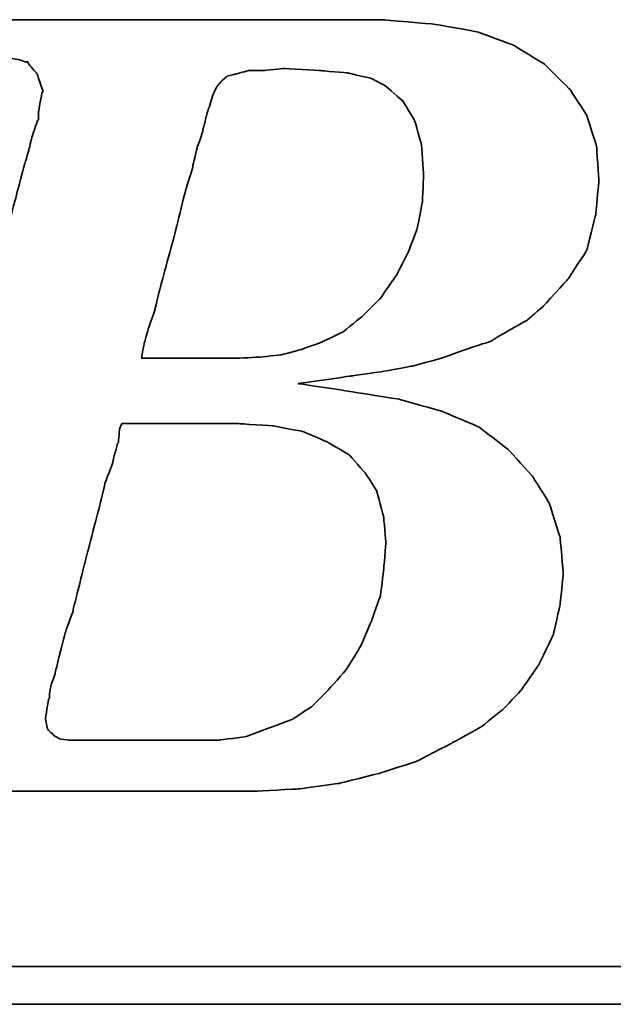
# Model space of a CAD drawing. Header units: millimetres. Extents: x 776 to 1080, y 434 to 536.
# Tile 32 of 53: x 991.01 to 993.39, y 465.97 to 469.91. Entities that reach past the tile are written whole.
import ezdxf

# ---------------------------------------------------------------- set-up
doc = ezdxf.new("R2010")
doc.units = ezdxf.units.MM
doc.header["$LTSCALE"] = 0.15
doc.layers.add('DIM', color=4, linetype='CONTINUOUS')
doc.layers.add('layer 1', color=7, linetype='CONTINUOUS')

# ---------------------------------------------------------------- blocks, each defined once
blk = doc.blocks.new('TBI MOTION logo(完整正式版)')
at = {"layer": 'layer 1', "color": 22, "lineweight": 35}
for points, knots in [([(-64.65375, -6.86375), (-64.65375, -6.86375), (-64.84375, -7.29625), (-64.84375, -7.29625), (-64.84375, -7.29625), (-64.84375, -7.29625), (-64.86875, -7.34375), (-64.86875, -7.34375), (-64.86875, -7.34375), (-64.86875, -7.34375), (-64.86875, -7.36875), (-64.86875, -7.36875), (-64.86875, -7.36875), (-64.86875, -7.36875), (-65.15375, -7.65375), (-65.15375, -7.65375), (-65.15375, -7.65375), (-65.15375, -7.65375), (-65.17875, -7.65375), (-65.17875, -7.65375), (-65.17875, -7.65375), (-65.17875, -7.65375), (-65.20375, -7.67875), (-65.20375, -7.67875), (-65.20375, -7.67875), (-65.20375, -7.67875), (-65.58875, -7.87125), (-65.58875, -7.87125), (-65.58875, -7.87125), (-65.58875, -7.87125), (-65.63375, -7.87125), (-65.63375, -7.87125), (-65.63375, -7.87125), (-65.63375, -7.87125), (-65.65875, -7.89375), (-65.65875, -7.89375), (-65.65875, -7.89375), (-65.65875, -7.89375), (-66.09375, -7.94375), (-66.09375, -7.94375), (-66.09375, -7.94375), (-66.09375, -7.94375), (-66.11375, -7.94375), (-66.11375, -7.94375), (-66.11375, -7.94375), (-66.11375, -7.94375), (-66.16375, -7.94375), (-66.16375, -7.94375), (-66.16375, -7.94375), (-66.16375, -7.94375), (-66.30875, -7.94375), (-66.30875, -7.94375), (-66.30875, -7.94375), (-66.30875, -7.94375), (-66.69375, -7.94375), (-66.69375, -7.94375), (-66.69375, -7.94375), (-66.69375, -7.94375), (-67.07375, -7.94375), (-67.07375, -7.94375), (-67.07375, -7.94375), (-67.07375, -7.94375), (-67.12375, -7.94375), (-67.12375, -7.94375), (-67.12375, -7.94375), (-67.12375, -7.94375), (-67.12375, -7.96625), (-67.12375, -7.96625), (-67.12375, -7.96625), (-67.12375, -7.96625), (-67.14875, -7.99125), (-67.14875, -7.99125), (-67.14875, -7.99125), (-67.14875, -7.99125), (-67.24375, -8.34875), (-67.24375, -8.34875), (-67.24375, -8.34875), (-67.24375, -8.34875), (-67.31375, -8.68625), (-67.31375, -8.68625), (-67.31375, -8.68625), (-67.31375, -8.68625), (-67.26875, -8.68625), (-67.26875, -8.68625), (-67.26875, -8.68625), (-67.26875, -8.68625), (-67.07375, -8.68625), (-67.07375, -8.68625), (-67.07375, -8.68625), (-67.07375, -8.68625), (-66.54875, -8.68625), (-66.54875, -8.68625), (-66.54875, -8.68625), (-66.54875, -8.68625), (-65.82625, -8.68625), (-65.82625, -8.68625), (-65.82625, -8.68625), (-65.82625, -8.68625), (-65.01375, -8.68625), (-65.01375, -8.68625), (-65.01375, -8.68625), (-65.01375, -8.68625), (-64.05375, -8.68625), (-64.05375, -8.68625), (-64.05375, -8.68625), (-64.05375, -8.68625), (-62.08375, -8.68625), (-62.08375, -8.68625), (-62.08375, -8.68625), (-62.08375, -8.68625), (-60.06875, -8.68625), (-60.06875, -8.68625), (-60.06875, -8.68625), (-60.06875, -8.68625), (-59.10875, -8.68625), (-59.10875, -8.68625), (-59.10875, -8.68625), (-59.10875, -8.68625), (-58.29375, -8.68625), (-58.29375, -8.68625), (-58.29375, -8.68625), (-58.29375, -8.68625), (-57.57375, -8.68625), (-57.57375, -8.68625), (-57.57375, -8.68625), (-57.57375, -8.68625), (-57.04875, -8.68625), (-57.04875, -8.68625), (-57.04875, -8.68625), (-57.04875, -8.68625), (-56.85375, -8.68625), (-56.85375, -8.68625), (-56.85375, -8.68625), (-56.85375, -8.68625), (-56.70875, -8.68625), (-56.70875, -8.68625), (-56.70875, -8.68625), (-56.70875, -8.68625), (-56.61375, -8.68625), (-56.61375, -8.68625), (-56.61375, -8.68625), (-56.61375, -8.68625), (-56.56875, -8.68625), (-56.56875, -8.68625), (-56.56875, -8.68625), (-56.56875, -8.68625), (-55.65375, -8.63875), (-55.65375, -8.63875), (-55.65375, -8.63875), (-55.65375, -8.63875), (-54.76875, -8.51875), (-54.76875, -8.51875), (-54.76875, -8.51875), (-54.76875, -8.51875), (-53.90375, -8.30375), (-53.90375, -8.30375), (-53.90375, -8.30375), (-53.90375, -8.30375), (-53.08875, -8.03875), (-53.08875, -8.03875), (-53.08875, -8.03875), (-53.08875, -8.03875), (-52.34375, -7.65375), (-52.34375, -7.65375), (-52.34375, -7.65375), (-52.34375, -7.65375), (-51.69875, -7.29625), (-51.69875, -7.29625), (-51.69875, -7.29625), (-51.69875, -7.29625), (-51.21875, -6.91125), (-51.21875, -6.91125), (-51.21875, -6.91125), (-51.21875, -6.91125), (-50.83375, -6.50375), (-50.83375, -6.50375), (-50.83375, -6.50375), (-50.83375, -6.50375), (-50.44875, -5.94875), (-50.44875, -5.94875), (-50.44875, -5.94875), (-50.44875, -5.94875), (-50.13875, -5.30375), (-50.13875, -5.30375), (-50.13875, -5.30375), (-50.13875, -5.30375), (-49.99375, -4.65375), (-49.99375, -4.65375), (-49.99375, -4.65375), (-49.99375, -4.65375), (-49.92375, -3.98375), (-49.92375, -3.98375), (-49.92375, -3.98375), (-49.92375, -3.98375), (-49.99375, -3.19374), (-49.99375, -3.19374), (-49.99375, -3.19374), (-49.99375, -3.19374), (-50.23374, -2.44874), (-50.23374, -2.44874), (-50.23374, -2.44874), (-50.23374, -2.44874), (-50.59375, -1.87374), (-50.59375, -1.87374), (-50.59375, -1.87374), (-50.59375, -1.87374), (-51.09875, -1.31874), (-51.09875, -1.31874), (-51.09875, -1.31874), (-51.09875, -1.31874), (-51.74375, -0.81875), (-51.74375, -0.81875), (-51.74375, -0.81875), (-51.74375, -0.81875), (-52.53875, -0.48125), (-52.53875, -0.48125), (-52.53875, -0.48125), (-52.53875, -0.48125), (-53.47375, -0.21875), (-53.47375, -0.21875), (-53.47375, -0.21875), (-53.47375, -0.21875), (-54.52875, -0.04874), (-54.52875, -0.04874), (-54.52875, -0.04874), (-54.52875, -0.04874), (-55.65375, 0.12125), (-55.65375, 0.12125), (-55.65375, 0.12125), (-55.65375, 0.12125), (-54.50375, 0.28624), (-54.50375, 0.28624), (-54.50375, 0.28624), (-54.50375, 0.28624), (-53.83375, 0.38124), (-53.83375, 0.38124), (-53.83375, 0.38124), (-53.83375, 0.38124), (-53.18375, 0.50125), (-53.18375, 0.50125), (-53.18375, 0.50125), (-53.18375, 0.50125), (-52.55875, 0.66874), (-52.55875, 0.66874), (-52.55875, 0.66874), (-52.55875, 0.66874), (-52.03375, 0.86124), (-52.03375, 0.86124), (-52.03375, 0.86124), (-52.03375, 0.86124), (-51.50374, 1.03124), (-51.50374, 1.03124), (-51.50374, 1.03124), (-51.50374, 1.03124), (-51.09875, 1.27125), (-51.09875, 1.27125), (-51.09875, 1.27125), (-51.09875, 1.27125), (-50.71375, 1.48624), (-50.71375, 1.48624), (-50.71375, 1.48624), (-50.71375, 1.48624), (-50.37625, 1.77625), (-50.37625, 1.77625), (-50.37625, 1.77625), (-50.37625, 1.77625), (-49.82375, 2.37625), (-49.82375, 2.37625), (-49.82375, 2.37625), (-49.82375, 2.37625), (-49.41875, 2.99625), (-49.41875, 2.99625), (-49.41875, 2.99625), (-49.41875, 2.99625), (-49.22375, 3.76625), (-49.22375, 3.76625), (-49.22375, 3.76625), (-49.22375, 3.76625), (-49.15375, 4.50874), (-49.15375, 4.50874), (-49.15375, 4.50874), (-49.15375, 4.50874), (-49.20375, 5.25125), (-49.20375, 5.25125), (-49.20375, 5.25125), (-49.20375, 5.25125), (-49.41875, 5.92625), (-49.41875, 5.92625), (-49.41875, 5.92625), (-49.41875, 5.92625), (-49.77875, 6.47625), (-49.77875, 6.47625), (-49.77875, 6.47625), (-49.77875, 6.47625), (-50.33125, 7.02624), (-50.33125, 7.02624), (-50.33125, 7.02624), (-50.33125, 7.02624), (-51.00125, 7.43625), (-51.00125, 7.43625), (-51.00125, 7.43625), (-51.00125, 7.43625), (-51.79375, 7.72625), (-51.79375, 7.72625), (-51.79375, 7.72625), (-51.79375, 7.72625), (-52.72875, 7.89124), (-52.72875, 7.89124), (-52.72875, 7.89124), (-52.72875, 7.89124), (-53.83375, 7.98625), (-53.83375, 7.98625), (-53.83375, 7.98625), (-53.83375, 7.98625), (-53.92875, 7.98625), (-53.92875, 7.98625), (-53.92875, 7.98625), (-53.92875, 7.98625), (-54.26375, 7.98625), (-54.26375, 7.98625), (-54.26375, 7.98625), (-54.26375, 7.98625), (-54.74375, 7.98625), (-54.74375, 7.98625), (-54.74375, 7.98625), (-54.74375, 7.98625), (-55.36875, 7.98625), (-55.36875, 7.98625), (-55.36875, 7.98625), (-55.36875, 7.98625), (-56.13375, 7.98625), (-56.13375, 7.98625), (-56.13375, 7.98625), (-56.13375, 7.98625), (-56.94875, 7.98625), (-56.94875, 7.98625), (-56.94875, 7.98625), (-56.94875, 7.98625), (-58.77625, 7.98625), (-58.77625, 7.98625), (-58.77625, 7.98625), (-58.77625, 7.98625), (-60.59875, 7.98625), (-60.59875, 7.98625), (-60.59875, 7.98625), (-60.59875, 7.98625), (-61.41375, 7.98625), (-61.41375, 7.98625), (-61.41375, 7.98625), (-61.41375, 7.98625), (-62.17875, 7.98625), (-62.17875, 7.98625), (-62.17875, 7.98625), (-62.17875, 7.98625), (-62.80375, 7.98625), (-62.80375, 7.98625), (-62.80375, 7.98625), (-62.80375, 7.98625), (-63.30625, 7.98625), (-63.30625, 7.98625), (-63.30625, 7.98625), (-63.30625, 7.98625), (-63.57375, 7.98625), (-63.57375, 7.98625), (-63.57375, 7.98625), (-63.57375, 7.98625), (-63.57375, 7.96375), (-63.57375, 7.96375), (-63.57375, 7.96375), (-63.57375, 7.96375), (-63.59875, 7.94125), (-63.59875, 7.94125), (-63.59875, 7.94125), (-63.59875, 7.94125), (-63.69375, 7.55625), (-63.69375, 7.55625), (-63.69375, 7.55625), (-63.69375, 7.55625), (-63.76375, 7.24624), (-63.76375, 7.24624), (-63.76375, 7.24624), (-63.76375, 7.24624), (-63.23875, 7.24624), (-63.23875, 7.24624), (-63.23875, 7.24624), (-63.23875, 7.24624), (-62.75875, 7.24624), (-62.75875, 7.24624), (-62.75875, 7.24624), (-62.75875, 7.24624), (-62.61125, 7.24624), (-62.61125, 7.24624), (-62.61125, 7.24624), (-62.61125, 7.24624), (-62.56625, 7.24624), (-62.56625, 7.24624), (-62.56625, 7.24624), (-62.56625, 7.24624), (-62.22875, 7.24624), (-62.22875, 7.24624), (-62.22875, 7.24624), (-62.22875, 7.24624), (-62.20375, 7.24624), (-62.20375, 7.24624), (-62.20375, 7.24624), (-62.20375, 7.24624), (-62.17875, 7.21875), (-62.17875, 7.21875), (-62.17875, 7.21875), (-62.17875, 7.21875), (-61.96375, 7.17125), (-61.96375, 7.17125), (-61.96375, 7.17125), (-61.96375, 7.17125), (-61.72375, 7.12624), (-61.72375, 7.12624), (-61.72375, 7.12624), (-61.72375, 7.12624), (-61.70375, 7.12624), (-61.70375, 7.12624), (-61.70375, 7.12624), (-61.70375, 7.12624), (-61.55875, 7.07624), (-61.55875, 7.07624), (-61.55875, 7.07624), (-61.55875, 7.07624), (-61.50875, 7.07624), (-61.50875, 7.07624), (-61.50875, 7.07624), (-61.50875, 7.07624), (-61.48375, 7.02624), (-61.48375, 7.02624), (-61.48375, 7.02624), (-61.48375, 7.02624), (-61.31875, 6.83375), (-61.31875, 6.83375), (-61.31875, 6.83375), (-61.31875, 6.83375), (-61.29375, 6.81125), (-61.29375, 6.81125), (-61.29375, 6.81125), (-61.29375, 6.81125), (-61.29375, 6.78625), (-61.29375, 6.78625), (-61.29375, 6.78625), (-61.29375, 6.78625), (-61.19875, 6.50124), (-61.19875, 6.50124), (-61.19875, 6.50124), (-61.19875, 6.50124), (-61.17375, 6.45124), (-61.17375, 6.45124), (-61.17375, 6.45124), (-61.17375, 6.45124), (-61.19875, 6.40625), (-61.19875, 6.40625), (-61.19875, 6.40625), (-61.19875, 6.40625), (-61.26875, 5.99624), (-61.26875, 5.99624), (-61.26875, 5.99624), (-61.26875, 5.99624), (-61.26875, 5.85125), (-61.26875, 5.85125), (-61.26875, 5.85125), (-61.26875, 5.85125), (-61.26875, 5.82625), (-61.26875, 5.82625), (-61.26875, 5.82625), (-61.26875, 5.82625), (-61.29375, 5.80625), (-61.29375, 5.80625), (-61.29375, 5.80625), (-61.29375, 5.80625), (-61.34125, 5.66125), (-61.34125, 5.66125), (-61.34125, 5.66125), (-61.34125, 5.66125), (-61.41375, 5.44625), (-61.41375, 5.44625), (-61.41375, 5.44625), (-61.41375, 5.44625), (-61.48375, 5.15625), (-61.48375, 5.15625), (-61.48375, 5.15625), (-61.48375, 5.15625), (-61.58375, 4.82124), (-61.58375, 4.82124), (-61.58375, 4.82124), (-61.58375, 4.82124), (-61.79875, 4.00375), (-61.79875, 4.00375), (-61.79875, 4.00375), (-61.79875, 4.00375), (-62.05875, 2.99625), (-62.05875, 2.99625), (-62.05875, 2.99625), (-62.05875, 2.99625), (-62.34875, 1.91625), (-62.34875, 1.91625), (-62.34875, 1.91625), (-62.34875, 1.91625), (-62.97375, -0.41124), (-62.97375, -0.41124), (-62.97375, -0.41124), (-62.97375, -0.41124), (-63.59875, -2.75875), (-63.59875, -2.75875), (-63.59875, -2.75875), (-63.59875, -2.75875), (-63.88375, -3.86374), (-63.88375, -3.86374), (-63.88375, -3.86374), (-63.88375, -3.86374), (-64.14875, -4.82374), (-64.14875, -4.82374), (-64.14875, -4.82374), (-64.14875, -4.82374), (-64.36375, -5.64125), (-64.36375, -5.64125), (-64.36375, -5.64125), (-64.36375, -5.64125), (-64.43625, -5.97625), (-64.43625, -5.97625), (-64.43625, -5.97625), (-64.43625, -5.97625), (-64.50875, -6.28625), (-64.50875, -6.28625), (-64.50875, -6.28625), (-64.50875, -6.28625), (-64.50875, -6.30875), (-64.50875, -6.30875), (-64.50875, -6.30875), (-64.50875, -6.30875), (-64.57875, -6.50375), (-64.57875, -6.50375), (-64.57875, -6.50375), (-64.57875, -6.50375), (-64.62875, -6.69625), (-64.62875, -6.69625), (-64.62875, -6.69625), (-64.62875, -6.69625), (-64.62875, -6.76875), (-64.62875, -6.76875), (-64.62875, -6.76875), (-64.62875, -6.76875), (-64.62875, -6.81375), (-64.62875, -6.81375), (-64.62875, -6.81375), (-64.62875, -6.81375), (-64.62875, -6.83875), (-64.62875, -6.83875), (-64.62875, -6.83875), (-64.62875, -6.83875), (-64.65375, -6.86375), (-64.65375, -6.86375)], [0, 0, 0, 0, 0.00719424, 0.00719424, 0.00719424, 0.00719425, 0.01438849, 0.01438849, 0.01438849, 0.0143885, 0.02158273, 0.02158273, 0.02158273, 0.02158274, 0.02877698, 0.02877698, 0.02877698, 0.02877699, 0.03597122, 0.03597122, 0.03597122, 0.03597123, 0.04316547, 0.04316547, 0.04316547, 0.04316548, 0.05035971, 0.05035971, 0.05035971, 0.05035972, 0.05755396, 0.05755396, 0.05755396, 0.05755397, 0.0647482, 0.0647482, 0.0647482, 0.06474821, 0.07194245, 0.07194245, 0.07194245, 0.07194246, 0.07913669, 0.07913669, 0.07913669, 0.0791367, 0.08633094, 0.08633094, 0.08633094, 0.08633095, 0.09352518, 0.09352518, 0.09352518, 0.09352519, 0.10071942, 0.10071942, 0.10071942, 0.10071943, 0.10791367, 0.10791367, 0.10791367, 0.10791368, 0.11510791, 0.11510791, 0.11510791, 0.11510792, 0.12230216, 0.12230216, 0.12230216, 0.12230217, 0.1294964, 0.1294964, 0.1294964, 0.12949641, 0.13669065, 0.13669065, 0.13669065, 0.13669066, 0.14388489, 0.14388489, 0.14388489, 0.1438849, 0.15107914, 0.15107914, 0.15107914, 0.15107915, 0.15827338, 0.15827338, 0.15827338, 0.15827339, 0.16546763, 0.16546763, 0.16546763, 0.16546764, 0.17266187, 0.17266187, 0.17266187, 0.17266188, 0.17985612, 0.17985612, 0.17985612, 0.17985613, 0.18705036, 0.18705036, 0.18705036, 0.18705037, 0.1942446, 0.1942446, 0.1942446, 0.19424461, 0.20143885, 0.20143885, 0.20143885, 0.20143886, 0.20863309, 0.20863309, 0.20863309, 0.2086331, 0.21582734, 0.21582734, 0.21582734, 0.21582735, 0.22302158, 0.22302158, 0.22302158, 0.22302159, 0.23021583, 0.23021583, 0.23021583, 0.23021584, 0.23741007, 0.23741007, 0.23741007, 0.23741008, 0.24460432, 0.24460432, 0.24460432, 0.24460433, 0.25179856, 0.25179856, 0.25179856, 0.25179857, 0.25899281, 0.25899281, 0.25899281, 0.25899282, 0.26618705, 0.26618705, 0.26618705, 0.26618706, 0.27338129, 0.27338129, 0.27338129, 0.2733813, 0.28057554, 0.28057554, 0.28057554, 0.28057555, 0.28776978, 0.28776978, 0.28776978, 0.28776979, 0.29496403, 0.29496403, 0.29496403, 0.29496404, 0.30215827, 0.30215827, 0.30215827, 0.30215828, 0.30935252, 0.30935252, 0.30935252, 0.30935253, 0.31654676, 0.31654676, 0.31654676, 0.31654677, 0.32374101, 0.32374101, 0.32374101, 0.32374102, 0.33093525, 0.33093525, 0.33093525, 0.33093526, 0.3381295, 0.3381295, 0.3381295, 0.33812951, 0.34532374, 0.34532374, 0.34532374, 0.34532375, 0.35251799, 0.35251799, 0.35251799, 0.352518, 0.35971223, 0.35971223, 0.35971223, 0.35971224, 0.36690647, 0.36690647, 0.36690647, 0.36690648, 0.37410072, 0.37410072, 0.37410072, 0.37410073, 0.38129496, 0.38129496, 0.38129496, 0.38129497, 0.38848921, 0.38848921, 0.38848921, 0.38848922, 0.39568345, 0.39568345, 0.39568345, 0.39568346, 0.4028777, 0.4028777, 0.4028777, 0.40287771, 0.41007194, 0.41007194, 0.41007194, 0.41007195, 0.41726619, 0.41726619, 0.41726619, 0.4172662, 0.42446043, 0.42446043, 0.42446043, 0.42446044, 0.43165468, 0.43165468, 0.43165468, 0.43165469, 0.43884892, 0.43884892, 0.43884892, 0.43884893, 0.44604317, 0.44604317, 0.44604317, 0.44604318, 0.45323741, 0.45323741, 0.45323741, 0.45323742, 0.46043165, 0.46043165, 0.46043165, 0.46043166, 0.4676259, 0.4676259, 0.4676259, 0.46762591, 0.47482014, 0.47482014, 0.47482014, 0.47482015, 0.48201439, 0.48201439, 0.48201439, 0.4820144, 0.48920863, 0.48920863, 0.48920863, 0.48920864, 0.49640288, 0.49640288, 0.49640288, 0.49640289, 0.50359712, 0.50359712, 0.50359712, 0.50359713, 0.51079137, 0.51079137, 0.51079137, 0.51079138, 0.51798561, 0.51798561, 0.51798561, 0.51798562, 0.52517986, 0.52517986, 0.52517986, 0.52517987, 0.5323741, 0.5323741, 0.5323741, 0.53237411, 0.53956835, 0.53956835, 0.53956835, 0.53956836, 0.54676259, 0.54676259, 0.54676259, 0.5467626, 0.55395683, 0.55395683, 0.55395683, 0.55395684, 0.56115108, 0.56115108, 0.56115108, 0.56115109, 0.56834532, 0.56834532, 0.56834532, 0.56834533, 0.57553957, 0.57553957, 0.57553957, 0.57553958, 0.58273381, 0.58273381, 0.58273381, 0.58273382, 0.58992806, 0.58992806, 0.58992806, 0.58992807, 0.5971223, 0.5971223, 0.5971223, 0.59712231, 0.60431655, 0.60431655, 0.60431655, 0.60431656, 0.61151079, 0.61151079, 0.61151079, 0.6115108, 0.61870504, 0.61870504, 0.61870504, 0.61870505, 0.62589928, 0.62589928, 0.62589928, 0.62589929, 0.63309353, 0.63309353, 0.63309353, 0.63309354, 0.64028777, 0.64028777, 0.64028777, 0.64028778, 0.64748201, 0.64748201, 0.64748201, 0.64748202, 0.65467626, 0.65467626, 0.65467626, 0.65467627, 0.6618705, 0.6618705, 0.6618705, 0.66187051, 0.66906475, 0.66906475, 0.66906475, 0.66906476, 0.67625899, 0.67625899, 0.67625899, 0.676259, 0.68345324, 0.68345324, 0.68345324, 0.68345325, 0.69064748, 0.69064748, 0.69064748, 0.69064749, 0.69784173, 0.69784173, 0.69784173, 0.69784174, 0.70503597, 0.70503597, 0.70503597, 0.70503598, 0.71223022, 0.71223022, 0.71223022, 0.71223023, 0.71942446, 0.71942446, 0.71942446, 0.71942447, 0.72661871, 0.72661871, 0.72661871, 0.72661872, 0.73381295, 0.73381295, 0.73381295, 0.73381296, 0.74100719, 0.74100719, 0.74100719, 0.7410072, 0.74820144, 0.74820144, 0.74820144, 0.74820145, 0.75539568, 0.75539568, 0.75539568, 0.75539569, 0.76258993, 0.76258993, 0.76258993, 0.76258994, 0.76978417, 0.76978417, 0.76978417, 0.76978418, 0.77697842, 0.77697842, 0.77697842, 0.77697843, 0.78417266, 0.78417266, 0.78417266, 0.78417267, 0.79136691, 0.79136691, 0.79136691, 0.79136692, 0.79856115, 0.79856115, 0.79856115, 0.79856116, 0.8057554, 0.8057554, 0.8057554, 0.80575541, 0.81294964, 0.81294964, 0.81294964, 0.81294965, 0.82014388, 0.82014388, 0.82014388, 0.82014389, 0.82733813, 0.82733813, 0.82733813, 0.82733814, 0.83453237, 0.83453237, 0.83453237, 0.83453238, 0.84172662, 0.84172662, 0.84172662, 0.84172663, 0.84892086, 0.84892086, 0.84892086, 0.84892087, 0.85611511, 0.85611511, 0.85611511, 0.85611512, 0.86330935, 0.86330935, 0.86330935, 0.86330936, 0.8705036, 0.8705036, 0.8705036, 0.87050361, 0.87769784, 0.87769784, 0.87769784, 0.87769785, 0.88489209, 0.88489209, 0.88489209, 0.8848921, 0.89208633, 0.89208633, 0.89208633, 0.89208634, 0.89928058, 0.89928058, 0.89928058, 0.89928059, 0.90647482, 0.90647482, 0.90647482, 0.90647483, 0.91366906, 0.91366906, 0.91366906, 0.91366907, 0.92086331, 0.92086331, 0.92086331, 0.92086332, 0.92805755, 0.92805755, 0.92805755, 0.92805756, 0.9352518, 0.9352518, 0.9352518, 0.93525181, 0.94244604, 0.94244604, 0.94244604, 0.94244605, 0.94964029, 0.94964029, 0.94964029, 0.9496403, 0.95683453, 0.95683453, 0.95683453, 0.95683454, 0.96402878, 0.96402878, 0.96402878, 0.96402879, 0.97122302, 0.97122302, 0.97122302, 0.97122303, 0.97841727, 0.97841727, 0.97841727, 0.97841728, 0.98561151, 0.98561151, 0.98561151, 0.98561152, 0.99280576, 0.99280576, 0.99280576, 0.99280577, 1, 1, 1, 1]), ([(-57.50375, 6.35625), (-57.50375, 6.35625), (-57.57375, 6.11625), (-57.57375, 6.11625), (-57.57375, 6.11625), (-57.57375, 6.11625), (-57.57375, 6.09125), (-57.57375, 6.09125), (-57.57375, 6.09125), (-57.57375, 6.09125), (-57.59875, 6.06625), (-57.59875, 6.06625), (-57.59875, 6.06625), (-57.59875, 6.06625), (-57.64875, 5.87625), (-57.64875, 5.87625), (-57.64875, 5.87625), (-57.64875, 5.87625), (-57.71875, 5.58875), (-57.71875, 5.58875), (-57.71875, 5.58875), (-57.71875, 5.58875), (-57.71875, 5.56625), (-57.71875, 5.56625), (-57.71875, 5.56625), (-57.71875, 5.56625), (-57.83875, 5.23125), (-57.83875, 5.23125), (-57.83875, 5.23125), (-57.83875, 5.23125), (-57.93625, 4.82124), (-57.93625, 4.82124), (-57.93625, 4.82124), (-57.93625, 4.82124), (-57.93625, 4.79624), (-57.93625, 4.79624), (-57.93625, 4.79624), (-57.93625, 4.79624), (-58.07875, 4.34125), (-58.07875, 4.34125), (-58.07875, 4.34125), (-58.07875, 4.34125), (-58.34375, 3.28625), (-58.34375, 3.28625), (-58.34375, 3.28625), (-58.34375, 3.28625), (-58.62875, 2.23124), (-58.62875, 2.23124), (-58.62875, 2.23124), (-58.62875, 2.23124), (-58.74875, 1.75125), (-58.74875, 1.75125), (-58.74875, 1.75125), (-58.74875, 1.75125), (-58.74875, 1.72625), (-58.74875, 1.72625), (-58.74875, 1.72625), (-58.74875, 1.72625), (-58.89375, 1.31625), (-58.89375, 1.31625), (-58.89375, 1.31625), (-58.89375, 1.31625), (-58.98875, 0.98124), (-58.98875, 0.98124), (-58.98875, 0.98124), (-58.98875, 0.98124), (-59.03875, 0.71625), (-59.03875, 0.71625), (-59.03875, 0.71625), (-59.03875, 0.71625), (-59.03875, 0.66874), (-59.03875, 0.66874), (-59.03875, 0.66874), (-59.03875, 0.66874), (-58.91875, 0.66874), (-58.91875, 0.66874), (-58.91875, 0.66874), (-58.91875, 0.66874), (-58.53375, 0.66874), (-58.53375, 0.66874), (-58.53375, 0.66874), (-58.53375, 0.66874), (-58.10375, 0.66874), (-58.10375, 0.66874), (-58.10375, 0.66874), (-58.10375, 0.66874), (-57.66875, 0.66874), (-57.66875, 0.66874), (-57.66875, 0.66874), (-57.66875, 0.66874), (-57.33375, 0.66874), (-57.33375, 0.66874), (-57.33375, 0.66874), (-57.33375, 0.66874), (-57.09375, 0.66874), (-57.09375, 0.66874), (-57.09375, 0.66874), (-57.09375, 0.66874), (-56.99875, 0.66874), (-56.99875, 0.66874), (-56.99875, 0.66874), (-56.99875, 0.66874), (-56.49375, 0.69374), (-56.49375, 0.69374), (-56.49375, 0.69374), (-56.49375, 0.69374), (-56.01375, 0.74374), (-56.01375, 0.74374), (-56.01375, 0.74374), (-56.01375, 0.74374), (-55.58375, 0.86124), (-55.58375, 0.86124), (-55.58375, 0.86124), (-55.58375, 0.86124), (-55.17375, 1.00624), (-55.17375, 1.00624), (-55.17375, 1.00624), (-55.17375, 1.00624), (-54.67375, 1.24625), (-54.67375, 1.24625), (-54.67375, 1.24625), (-54.67375, 1.24625), (-54.26375, 1.58124), (-54.26375, 1.58124), (-54.26375, 1.58124), (-54.26375, 1.58124), (-53.87875, 1.96374), (-53.87875, 1.96374), (-53.87875, 1.96374), (-53.87875, 1.96374), (-53.54375, 2.44625), (-53.54375, 2.44625), (-53.54375, 2.44625), (-53.54375, 2.44625), (-53.27875, 2.95125), (-53.27875, 2.95125), (-53.27875, 2.95125), (-53.27875, 2.95125), (-53.08875, 3.45124), (-53.08875, 3.45124), (-53.08875, 3.45124), (-53.08875, 3.45124), (-52.96875, 4.05124), (-52.96875, 4.05124), (-52.96875, 4.05124), (-52.96875, 4.05124), (-52.94375, 4.65125), (-52.94375, 4.65125), (-52.94375, 4.65125), (-52.94375, 4.65125), (-52.99375, 5.30125), (-52.99375, 5.30125), (-52.99375, 5.30125), (-52.99375, 5.30125), (-53.13875, 5.80625), (-53.13875, 5.80625), (-53.13875, 5.80625), (-53.13875, 5.80625), (-53.39875, 6.23625), (-53.39875, 6.23625), (-53.39875, 6.23625), (-53.39875, 6.23625), (-53.75875, 6.54875), (-53.75875, 6.54875), (-53.75875, 6.54875), (-53.75875, 6.54875), (-54.07375, 6.71625), (-54.07375, 6.71625), (-54.07375, 6.71625), (-54.07375, 6.71625), (-54.57375, 6.83375), (-54.57375, 6.83375), (-54.57375, 6.83375), (-54.57375, 6.83375), (-55.17375, 6.88625), (-55.17375, 6.88625), (-55.17375, 6.88625), (-55.17375, 6.88625), (-55.96875, 6.93125), (-55.96875, 6.93125), (-55.96875, 6.93125), (-55.96875, 6.93125), (-56.39875, 6.88625), (-56.39875, 6.88625), (-56.39875, 6.88625), (-56.39875, 6.88625), (-56.42125, 6.88625), (-56.42125, 6.88625), (-56.42125, 6.88625), (-56.42125, 6.88625), (-56.73375, 6.88625), (-56.73375, 6.88625), (-56.73375, 6.88625), (-56.73375, 6.88625), (-56.99875, 6.81125), (-56.99875, 6.81125), (-56.99875, 6.81125), (-56.99875, 6.81125), (-57.02375, 6.81125), (-57.02375, 6.81125), (-57.02375, 6.81125), (-57.02375, 6.81125), (-57.18875, 6.76625), (-57.18875, 6.76625), (-57.18875, 6.76625), (-57.18875, 6.76625), (-57.30875, 6.66625), (-57.30875, 6.66625), (-57.30875, 6.66625), (-57.30875, 6.66625), (-57.40875, 6.54875), (-57.40875, 6.54875), (-57.40875, 6.54875), (-57.40875, 6.54875), (-57.50375, 6.35625), (-57.50375, 6.35625)], [0, 0, 0, 0, 0.01851852, 0.01851852, 0.01851852, 0.01851853, 0.03703704, 0.03703704, 0.03703704, 0.03703705, 0.05555556, 0.05555556, 0.05555556, 0.05555557, 0.07407407, 0.07407407, 0.07407407, 0.07407408, 0.09259259, 0.09259259, 0.09259259, 0.0925926, 0.11111111, 0.11111111, 0.11111111, 0.11111112, 0.12962963, 0.12962963, 0.12962963, 0.12962964, 0.14814815, 0.14814815, 0.14814815, 0.14814816, 0.16666667, 0.16666667, 0.16666667, 0.16666668, 0.18518519, 0.18518519, 0.18518519, 0.1851852, 0.2037037, 0.2037037, 0.2037037, 0.20370371, 0.22222222, 0.22222222, 0.22222222, 0.22222223, 0.24074074, 0.24074074, 0.24074074, 0.24074075, 0.25925926, 0.25925926, 0.25925926, 0.25925927, 0.27777778, 0.27777778, 0.27777778, 0.27777779, 0.2962963, 0.2962963, 0.2962963, 0.29629631, 0.31481481, 0.31481481, 0.31481481, 0.31481482, 0.33333333, 0.33333333, 0.33333333, 0.33333334, 0.35185185, 0.35185185, 0.35185185, 0.35185186, 0.37037037, 0.37037037, 0.37037037, 0.37037038, 0.38888889, 0.38888889, 0.38888889, 0.3888889, 0.40740741, 0.40740741, 0.40740741, 0.40740742, 0.42592593, 0.42592593, 0.42592593, 0.42592594, 0.44444444, 0.44444444, 0.44444444, 0.44444445, 0.46296296, 0.46296296, 0.46296296, 0.46296297, 0.48148148, 0.48148148, 0.48148148, 0.48148149, 0.5, 0.5, 0.5, 0.50000001, 0.51851852, 0.51851852, 0.51851852, 0.51851853, 0.53703704, 0.53703704, 0.53703704, 0.53703705, 0.55555556, 0.55555556, 0.55555556, 0.55555557, 0.57407407, 0.57407407, 0.57407407, 0.57407408, 0.59259259, 0.59259259, 0.59259259, 0.5925926, 0.61111111, 0.61111111, 0.61111111, 0.61111112, 0.62962963, 0.62962963, 0.62962963, 0.62962964, 0.64814815, 0.64814815, 0.64814815, 0.64814816, 0.66666667, 0.66666667, 0.66666667, 0.66666668, 0.68518519, 0.68518519, 0.68518519, 0.6851852, 0.7037037, 0.7037037, 0.7037037, 0.70370371, 0.72222222, 0.72222222, 0.72222222, 0.72222223, 0.74074074, 0.74074074, 0.74074074, 0.74074075, 0.75925926, 0.75925926, 0.75925926, 0.75925927, 0.77777778, 0.77777778, 0.77777778, 0.77777779, 0.7962963, 0.7962963, 0.7962963, 0.79629631, 0.81481481, 0.81481481, 0.81481481, 0.81481482, 0.83333333, 0.83333333, 0.83333333, 0.83333334, 0.85185185, 0.85185185, 0.85185185, 0.85185186, 0.87037037, 0.87037037, 0.87037037, 0.87037038, 0.88888889, 0.88888889, 0.88888889, 0.8888889, 0.90740741, 0.90740741, 0.90740741, 0.90740742, 0.92592593, 0.92592593, 0.92592593, 0.92592594, 0.94444444, 0.94444444, 0.94444444, 0.94444445, 0.96296296, 0.96296296, 0.96296296, 0.96296297, 0.98148148, 0.98148148, 0.98148148, 0.98148149, 1, 1, 1, 1]), ([(-61.03125, -6.57375), (-61.03125, -6.57375), (-61.03125, -6.67125), (-61.03125, -6.67125), (-61.03125, -6.67125), (-61.03125, -6.67125), (-61.05375, -6.69625), (-61.05375, -6.69625), (-61.05375, -6.69625), (-61.05375, -6.69625), (-61.12375, -7.12875), (-61.12375, -7.12875), (-61.12375, -7.12875), (-61.12375, -7.12875), (-61.07875, -7.34375), (-61.07875, -7.34375), (-61.07875, -7.34375), (-61.07875, -7.34375), (-60.93375, -7.48875), (-60.93375, -7.48875), (-60.93375, -7.48875), (-60.93375, -7.48875), (-60.81375, -7.55625), (-60.81375, -7.55625), (-60.81375, -7.55625), (-60.81375, -7.55625), (-60.62375, -7.58375), (-60.62375, -7.58375), (-60.62375, -7.58375), (-60.62375, -7.58375), (-60.30875, -7.58375), (-60.30875, -7.58375), (-60.30875, -7.58375), (-60.30875, -7.58375), (-59.97375, -7.58375), (-59.97375, -7.58375), (-59.97375, -7.58375), (-59.97375, -7.58375), (-59.87875, -7.58375), (-59.87875, -7.58375), (-59.87875, -7.58375), (-59.87875, -7.58375), (-59.63625, -7.58375), (-59.63625, -7.58375), (-59.63625, -7.58375), (-59.63625, -7.58375), (-58.96875, -7.58375), (-58.96875, -7.58375), (-58.96875, -7.58375), (-58.96875, -7.58375), (-58.29375, -7.58375), (-58.29375, -7.58375), (-58.29375, -7.58375), (-58.29375, -7.58375), (-58.05375, -7.58375), (-58.05375, -7.58375), (-58.05375, -7.58375), (-58.05375, -7.58375), (-57.98375, -7.58375), (-57.98375, -7.58375), (-57.98375, -7.58375), (-57.98375, -7.58375), (-57.35875, -7.58375), (-57.35875, -7.58375), (-57.35875, -7.58375), (-57.35875, -7.58375), (-56.78375, -7.50875), (-56.78375, -7.50875), (-56.78375, -7.50875), (-56.78375, -7.50875), (-56.27875, -7.31875), (-56.27875, -7.31875), (-56.27875, -7.31875), (-56.27875, -7.31875), (-55.77375, -7.12875), (-55.77375, -7.12875), (-55.77375, -7.12875), (-55.77375, -7.12875), (-55.36875, -6.86375), (-55.36875, -6.86375), (-55.36875, -6.86375), (-55.36875, -6.86375), (-55.00875, -6.50375), (-55.00875, -6.50375), (-55.00875, -6.50375), (-55.00875, -6.50375), (-54.62375, -6.06875), (-54.62375, -6.06875), (-54.62375, -6.06875), (-54.62375, -6.06875), (-54.31375, -5.56875), (-54.31375, -5.56875), (-54.31375, -5.56875), (-54.31375, -5.56875), (-54.07375, -5.01625), (-54.07375, -5.01625), (-54.07375, -5.01625), (-54.07375, -5.01625), (-53.87875, -4.46374), (-53.87875, -4.46374), (-53.87875, -4.46374), (-53.87875, -4.46374), (-53.80875, -3.91375), (-53.80875, -3.91375), (-53.80875, -3.91375), (-53.80875, -3.91375), (-53.75875, -3.31375), (-53.75875, -3.31375), (-53.75875, -3.31375), (-53.75875, -3.31375), (-53.80875, -2.75875), (-53.80875, -2.75875), (-53.80875, -2.75875), (-53.80875, -2.75875), (-53.95375, -2.20875), (-53.95375, -2.20875), (-53.95375, -2.20875), (-53.95375, -2.20875), (-54.19375, -1.82625), (-54.19375, -1.82625), (-54.19375, -1.82625), (-54.19375, -1.82625), (-54.55375, -1.41875), (-54.55375, -1.41875), (-54.55375, -1.41875), (-54.55375, -1.41875), (-55.00875, -1.15125), (-55.00875, -1.15125), (-55.00875, -1.15125), (-55.00875, -1.15125), (-55.56125, -0.91375), (-55.56125, -0.91375), (-55.56125, -0.91375), (-55.56125, -0.91375), (-56.18125, -0.79375), (-56.18125, -0.79375), (-56.18125, -0.79375), (-56.18125, -0.79375), (-56.94875, -0.74374), (-56.94875, -0.74374), (-56.94875, -0.74374), (-56.94875, -0.74374), (-56.99875, -0.74374), (-56.99875, -0.74374), (-56.99875, -0.74374), (-56.99875, -0.74374), (-57.09375, -0.74374), (-57.09375, -0.74374), (-57.09375, -0.74374), (-57.09375, -0.74374), (-57.38375, -0.74374), (-57.38375, -0.74374), (-57.38375, -0.74374), (-57.38375, -0.74374), (-57.76875, -0.74374), (-57.76875, -0.74374), (-57.76875, -0.74374), (-57.76875, -0.74374), (-58.24625, -0.74374), (-58.24625, -0.74374), (-58.24625, -0.74374), (-58.24625, -0.74374), (-58.72875, -0.74374), (-58.72875, -0.74374), (-58.72875, -0.74374), (-58.72875, -0.74374), (-59.20875, -0.74374), (-59.20875, -0.74374), (-59.20875, -0.74374), (-59.20875, -0.74374), (-59.46875, -0.74374), (-59.46875, -0.74374), (-59.46875, -0.74374), (-59.46875, -0.74374), (-59.51625, -0.83875), (-59.51625, -0.83875), (-59.51625, -0.83875), (-59.51625, -0.83875), (-59.54375, -1.15125), (-59.54375, -1.15125), (-59.54375, -1.15125), (-59.54375, -1.15125), (-59.56375, -1.17874), (-59.56375, -1.17874), (-59.56375, -1.17874), (-59.56375, -1.17874), (-59.66375, -1.55875), (-59.66375, -1.55875), (-59.66375, -1.55875), (-59.66375, -1.55875), (-59.66375, -1.58375), (-59.66375, -1.58375), (-59.66375, -1.58375), (-59.66375, -1.58375), (-59.82875, -2.01874), (-59.82875, -2.01874), (-59.82875, -2.01874), (-59.82875, -2.01874), (-59.94875, -2.52125), (-59.94875, -2.52125), (-59.94875, -2.52125), (-59.94875, -2.52125), (-60.23875, -3.62375), (-60.23875, -3.62375), (-60.23875, -3.62375), (-60.23875, -3.62375), (-60.52375, -4.77624), (-60.52375, -4.77624), (-60.52375, -4.77624), (-60.52375, -4.77624), (-60.52375, -4.79874), (-60.52375, -4.79874), (-60.52375, -4.79874), (-60.52375, -4.79874), (-60.69125, -5.25375), (-60.69125, -5.25375), (-60.69125, -5.25375), (-60.69125, -5.25375), (-60.81375, -5.73625), (-60.81375, -5.73625), (-60.81375, -5.73625), (-60.81375, -5.73625), (-60.90875, -6.11875), (-60.90875, -6.11875), (-60.90875, -6.11875), (-60.90875, -6.11875), (-60.90875, -6.14375), (-60.90875, -6.14375), (-60.90875, -6.14375), (-60.90875, -6.14375), (-61.00375, -6.40875), (-61.00375, -6.40875), (-61.00375, -6.40875), (-61.00375, -6.40875), (-61.03125, -6.57375), (-61.03125, -6.57375)], [0, 0, 0, 0, 0.01694915, 0.01694915, 0.01694915, 0.01694916, 0.03389831, 0.03389831, 0.03389831, 0.03389832, 0.05084746, 0.05084746, 0.05084746, 0.05084747, 0.06779661, 0.06779661, 0.06779661, 0.06779662, 0.08474576, 0.08474576, 0.08474576, 0.08474577, 0.10169492, 0.10169492, 0.10169492, 0.10169493, 0.11864407, 0.11864407, 0.11864407, 0.11864408, 0.13559322, 0.13559322, 0.13559322, 0.13559323, 0.15254237, 0.15254237, 0.15254237, 0.15254238, 0.16949153, 0.16949153, 0.16949153, 0.16949154, 0.18644068, 0.18644068, 0.18644068, 0.18644069, 0.20338983, 0.20338983, 0.20338983, 0.20338984, 0.22033898, 0.22033898, 0.22033898, 0.22033899, 0.23728814, 0.23728814, 0.23728814, 0.23728815, 0.25423729, 0.25423729, 0.25423729, 0.2542373, 0.27118644, 0.27118644, 0.27118644, 0.27118645, 0.28813559, 0.28813559, 0.28813559, 0.2881356, 0.30508475, 0.30508475, 0.30508475, 0.30508476, 0.3220339, 0.3220339, 0.3220339, 0.32203391, 0.33898305, 0.33898305, 0.33898305, 0.33898306, 0.3559322, 0.3559322, 0.3559322, 0.35593221, 0.37288136, 0.37288136, 0.37288136, 0.37288137, 0.38983051, 0.38983051, 0.38983051, 0.38983052, 0.40677966, 0.40677966, 0.40677966, 0.40677967, 0.42372881, 0.42372881, 0.42372881, 0.42372882, 0.44067797, 0.44067797, 0.44067797, 0.44067798, 0.45762712, 0.45762712, 0.45762712, 0.45762713, 0.47457627, 0.47457627, 0.47457627, 0.47457628, 0.49152542, 0.49152542, 0.49152542, 0.49152543, 0.50847458, 0.50847458, 0.50847458, 0.50847459, 0.52542373, 0.52542373, 0.52542373, 0.52542374, 0.54237288, 0.54237288, 0.54237288, 0.54237289, 0.55932203, 0.55932203, 0.55932203, 0.55932204, 0.57627119, 0.57627119, 0.57627119, 0.5762712, 0.59322034, 0.59322034, 0.59322034, 0.59322035, 0.61016949, 0.61016949, 0.61016949, 0.6101695, 0.62711864, 0.62711864, 0.62711864, 0.62711865, 0.6440678, 0.6440678, 0.6440678, 0.64406781, 0.66101695, 0.66101695, 0.66101695, 0.66101696, 0.6779661, 0.6779661, 0.6779661, 0.67796611, 0.69491525, 0.69491525, 0.69491525, 0.69491526, 0.71186441, 0.71186441, 0.71186441, 0.71186442, 0.72881356, 0.72881356, 0.72881356, 0.72881357, 0.74576271, 0.74576271, 0.74576271, 0.74576272, 0.76271186, 0.76271186, 0.76271186, 0.76271187, 0.77966102, 0.77966102, 0.77966102, 0.77966103, 0.79661017, 0.79661017, 0.79661017, 0.79661018, 0.81355932, 0.81355932, 0.81355932, 0.81355933, 0.83050847, 0.83050847, 0.83050847, 0.83050848, 0.84745763, 0.84745763, 0.84745763, 0.84745764, 0.86440678, 0.86440678, 0.86440678, 0.86440679, 0.88135593, 0.88135593, 0.88135593, 0.88135594, 0.89830508, 0.89830508, 0.89830508, 0.89830509, 0.91525424, 0.91525424, 0.91525424, 0.91525425, 0.93220339, 0.93220339, 0.93220339, 0.9322034, 0.94915254, 0.94915254, 0.94915254, 0.94915255, 0.96610169, 0.96610169, 0.96610169, 0.9661017, 0.98305085, 0.98305085, 0.98305085, 0.98305086, 1, 1, 1, 1]), ([(75.90875, -9.47875), (75.90875, -9.47875), (75.90875, -12.28625), (75.90875, -12.28625), (75.90875, -12.28625), (75.90875, -12.28625), (75.90875, -12.47875), (75.90875, -12.47875), (75.90875, -12.47875), (75.90875, -12.47875), (75.71625, -12.47875), (75.71625, -12.47875), (75.71625, -12.47875), (75.71625, -12.47875), (-88.32875, -12.47875), (-88.32875, -12.47875), (-88.32875, -12.47875), (-88.32875, -12.47875), (-88.32875, -13.29375), (-88.32875, -13.29375), (-88.32875, -13.29375), (-88.32875, -13.29375), (82.89125, -13.29375), (82.89125, -13.29375), (82.89125, -13.29375), (82.89125, -13.29375), (75.90875, -9.47875), (75.90875, -9.47875)], [0, 0, 0, 0, 0.14285714, 0.14285714, 0.14285714, 0.14285715, 0.28571429, 0.28571429, 0.28571429, 0.2857143, 0.42857143, 0.42857143, 0.42857143, 0.42857144, 0.57142857, 0.57142857, 0.57142857, 0.57142858, 0.71428571, 0.71428571, 0.71428571, 0.71428572, 0.85714286, 0.85714286, 0.85714286, 0.85714287, 1, 1, 1, 1])]:
    blk.add_open_spline(points, degree=3, knots=knots, dxfattribs=at)

msp = doc.modelspace()

# ---------------------------------------------------------------- block references
at = {"layer": 'DIM', "color": 7, "xscale": 0.1852549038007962, "yscale": 0.1852549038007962, "zscale": 0.1852549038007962}
msp.add_blockref('TBI MOTION logo(完整正式版)', (1002.4359, 468.435), dxfattribs=at)

doc.saveas('drawing.dxf')
